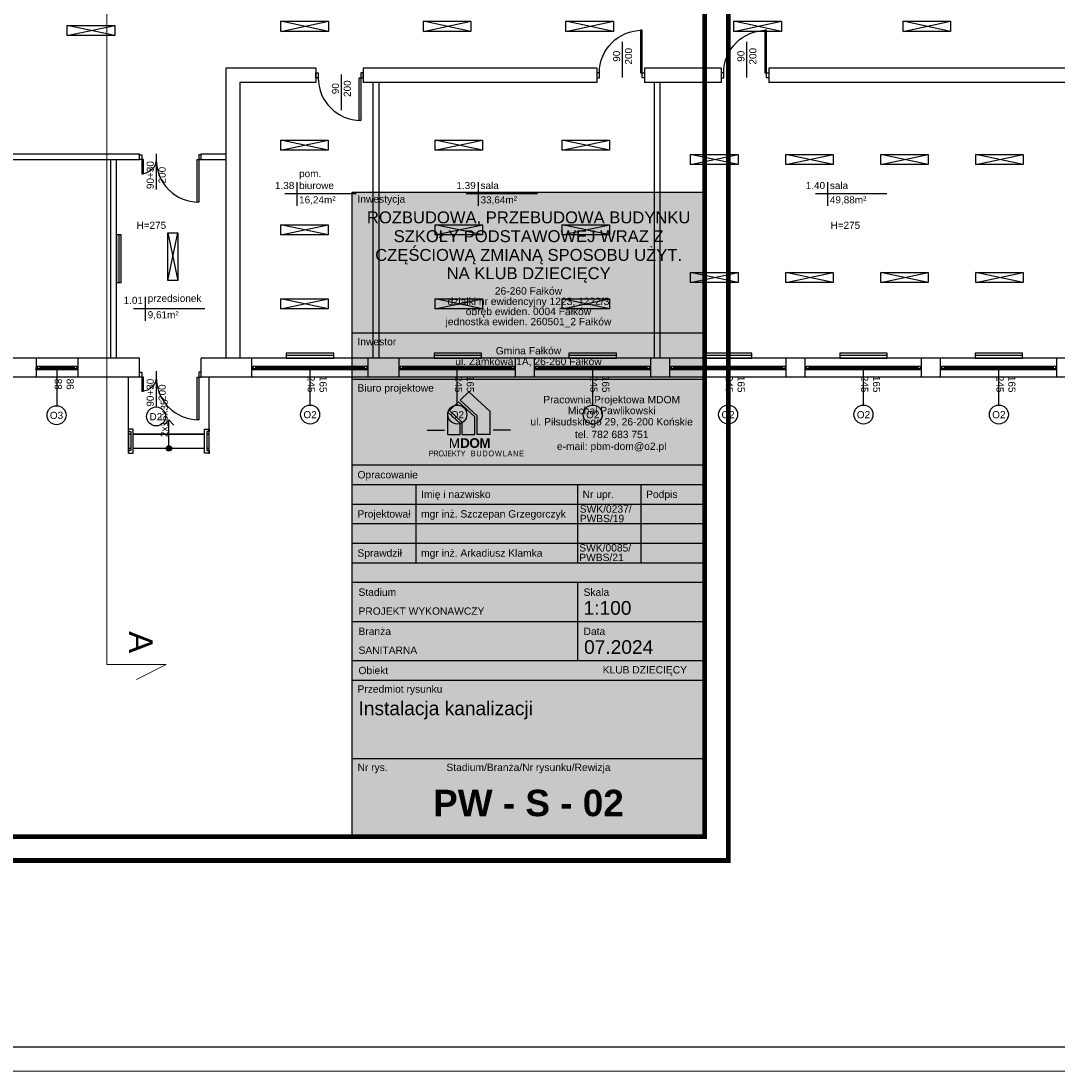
# Model space of a CAD drawing. Header units: millimetres. Extents: x 3698380 to 4312681, y 679670 to 844285.
# Tile 58 of 100: x 3987465 to 4009275, y 766619 to 788721. Entities that reach past the tile are written whole.
import ezdxf
from ezdxf.enums import TextEntityAlignment as Align

# ---------------------------------------------------------------- set-up
doc = ezdxf.new("R2010")
doc.units = ezdxf.units.MM
doc.header["$LTSCALE"] = 10
doc.set_wipeout_variables(frame=1)
doc.linetypes.add('ACAD_ISO03W100', pattern=[30, 12, -18])
for name, color, linetype in [('__INST_opisy', 3, 'Continuous'), ('A_sc_istn', 252, 'Continuous'), ('A_wymiary', 1, 'Continuous'), ('METRYKA', 1, 'Continuous'), ('RAMKA', 5, 'Continuous')]:
    doc.layers.add(name, color=color, linetype=linetype)
doc.layers.add('tabelka', color=7, linetype='Continuous', lineweight=9)
doc.styles.add('ARIAL', font='arial.ttf')
doc.styles.add('ARIAL_BOLD', font='txt')
doc.styles.get("Standard").update_dxf_attribs({"font": 'arial.ttf'})
doc.linetypes.add('TRACKS', pattern='A,0.15,[130,ltypeshp.shx,S=0.25,R=0,X=0,Y=0],0.15', length=0.3)

# ---------------------------------------------------------------- blocks, each defined once
blk = doc.blocks.new('*U463')
at = {"color": 252}
for p, q in [((-16.5, 20), (-21.5, 20)), ((-21.5, 15), (-19, 15)), ((-19, 15), (-19, 17.5)), ((-19, 17.5), (-16.5, 17.5)), ((-14, 17.5), (-19, 17.5)), ((-19, 17.5), (-19, 12.5)), ((-19, 12.5), (-14, 12.5)), ((-16.5, 17.5), (-16.5, 20)), ((61.5, 20), (-16.5, 20)), ((-14, 12.5), (-14, 17.5)), ((59, 17.5), (-14, 17.5)), ((-14, 15), (59, 15)), ((-14, 12.5), (59, 12.5)), ((-14, 12.5), (59, 12.5)), ((64, 17.5), (59, 17.5)), ((59, 17.5), (59, 12.5)), ((59, 12.5), (64, 12.5)), ((66.5, 20), (61.5, 20)), ((61.5, 20), (61.5, 17.5)), ((61.5, 17.5), (64, 17.5)), ((64, 17.5), (64, 15)), ((64, 12.5), (64, 17.5)), ((64, 15), (66.5, 15))]:
    blk.add_line(p, q, dxfattribs=at)
for points in [[(-21.5, 20), (-21.5, 15), (-19, 15)], [(66.5, 20), (66.5, 15), (64, 15)]]:
    blk.add_lwpolyline(points, dxfattribs=at)
blk = doc.blocks.new('*U338')
at = {"color": 252}
blk.add_lwpolyline([(75, 0), (0, 0)], dxfattribs=at)
for tag, p in [('S', (30, 5)), ('H', (30, -20))]:
    blk.add_attdef(tag, text='', height=15, dxfattribs=at).set_placement(p, align=Align.CENTER)
blk = doc.blocks.new('*U462')
at = {"color": 252}
for p, q in [((-95, 20), (-100, 20)), ((-100, 15), (-97.5, 15)), ((-97.5, 15), (-97.5, 17.5)), ((-97.5, 17.5), (-95, 17.5)), ((-92.5, 17.5), (-97.5, 17.5)), ((-97.5, 17.5), (-97.5, 12.5)), ((-97.5, 12.5), (-92.5, 12.5)), ((-95, 17.5), (-95, 20)), ((140, 20), (-95, 20)), ((-92.5, 12.5), (-92.5, 17.5)), ((137.5, 17.5), (-92.5, 17.5)), ((-92.5, 15), (137.5, 15)), ((-92.5, 12.5), (137.5, 12.5)), ((-92.5, 12.5), (137.5, 12.5)), ((142.5, 17.5), (137.5, 17.5)), ((137.5, 17.5), (137.5, 12.5)), ((137.5, 12.5), (142.5, 12.5)), ((145, 20), (140, 20)), ((140, 20), (140, 17.5)), ((140, 17.5), (142.5, 17.5)), ((142.5, 17.5), (142.5, 15)), ((142.5, 12.5), (142.5, 17.5)), ((142.5, 15), (145, 15))]:
    blk.add_line(p, q, dxfattribs=at)
for points in [[(-100, 20), (-100, 15), (-97.5, 15)], [(145, 20), (145, 15), (142.5, 15)]]:
    blk.add_lwpolyline(points, dxfattribs=at)
blk = doc.blocks.new('*U196')
blk.add_arc((0, 0), 900, 0, 90)
blk.add_wipeout([(0, 900), (35, 900), (35, 0), (0, 0)])
blk.add_wipeout([(0, 900), (35, 900), (35, 0), (0, 0)])
blk.add_wipeout([(0, 900), (35, 900), (35, 0), (0, 0)])
for points in [[(35, 900), (35, 0), (0, 0), (0, 900)], [(-50, -100), (0, -100), (0, 0), (-50, 0)]]:
    blk.add_lwpolyline(points, close=True)
blk = doc.blocks.new('*U192')
blk.add_arc((0, 0), 300, 0, 90)
blk.add_wipeout([(0, 300), (35, 300), (35, 0), (0, 0)])
blk.add_wipeout([(0, 300), (35, 300), (35, 0), (0, 0)])
blk.add_wipeout([(0, 300), (35, 300), (35, 0), (0, 0)])
for points in [[(35, 300), (35, 0), (0, 0), (0, 300)], [(-50, -100), (0, -100), (0, 0), (-50, 0)]]:
    blk.add_lwpolyline(points, close=True)
blk = doc.blocks.new('*U259')
at = {"color": 252}
blk.add_lwpolyline([(75, 0), (0, 0)], dxfattribs=at)
for tag, p in [('H', (30, 20)), ('S', (30, -5))]:
    blk.add_attdef(tag, text='', height=15, rotation=180, dxfattribs=at).set_placement(p, align=Align.CENTER)
blk = doc.blocks.new('*U469')
at = {"color": 252}
for points in [[(35, 900), (35, 0), (0, 0), (0, 900)], [(-50, -100), (0, -100), (0, 0), (-50, 0)], [(950, 0), (950, -100), (900, -100), (900, 0)]]:
    blk.add_lwpolyline(points, close=True, dxfattribs=at)
blk.add_arc((0, 0), 900, 0, 90, dxfattribs=at)
blk = doc.blocks.new('*U211')
for points in [[(90, 135), (90, -35), (90, -35), (90, 135)], [(90, 135), (120, 135), (120, -35), (90, -35)]]:
    blk.add_lwpolyline(points, close=True)
for points in [[(80, 135), (85, 135), (85, 130), (125, 130), (125, 135), (130, 135), (130, 125), (80, 125)], [(80, -35), (85, -35), (85, -30), (125, -30), (125, -35), (130, -35), (130, -25), (80, -25)]]:
    blk.add_wipeout(points)
for points in [[(80, 135), (85, 135), (85, 130), (125, 130), (125, 135), (130, 135), (130, 125), (80, 125)], [(80, -35), (85, -35), (85, -30), (125, -30), (125, -35), (130, -35), (130, -25), (80, -25)]]:
    blk.add_lwpolyline(points, close=True)
blk = doc.blocks.new('*U210')
h = blk.add_hatch(color=256)
h.dxf.hatch_style = 1
h.paths.add_polyline_path([(5.6, 0, 1), (-5.6, 0, 1)])
at = {"linetype": 'ACAD_ISO03W100', "lineweight": 15}
for q in [(-49, 10.6), (-49, -10.6)]:
    blk.add_line((-59.6, 0), q, dxfattribs=at)
blk.add_line((-5.6, 0), (-59.6, 0))
at = {"ltscale": 100}
blk.add_circle((0, 0), 5.61, dxfattribs=at)
blk.add_attdef('OPIS_SCHODÓW', text='', height=15, rotation=180).set_placement((-63.1, -10), align=Align.MIDDLE_CENTER)
blk = doc.blocks.new('d')
at = {"color": 252, "lineweight": 9}
for p, q in [((3747510.58, 823353.19), (3747510.58, 775173.19)), ((3747510.58, 775173.19), (3748760.58, 775173.19)), ((3748760.58, 775173.19), (3748135.58, 774858.19))]:
    blk.add_line(p, q, dxfattribs=at)
at = {"layer": 'A_sc_istn', "color": 252}
for points in [[(3746676.94, 788629.38), (3747676.94, 788629.38), (3747676.94, 788417.24), (3746676.94, 788417.24)], [(3751176.86, 788714.65), (3752176.86, 788714.65), (3752176.86, 788502.51), (3751176.86, 788502.51)], [(3754176.86, 788714.65), (3755176.86, 788714.65), (3755176.86, 788502.51), (3754176.86, 788502.51)], [(3757176.86, 788714.65), (3758176.86, 788714.65), (3758176.86, 788502.51), (3757176.86, 788502.51)], [(3760714.1, 788714.65), (3761714.1, 788714.65), (3761714.1, 788502.51), (3760714.1, 788502.51)], [(3764273.83, 788714.65), (3765273.83, 788714.65), (3765273.83, 788502.51), (3764273.83, 788502.51)], [(3751173.69, 786212.49), (3752173.69, 786212.49), (3752173.69, 786000.36), (3751173.69, 786000.36)], [(3754422.73, 786212.49), (3755422.73, 786212.49), (3755422.73, 786000.36), (3754422.73, 786000.36)], [(3757097.04, 786212.49), (3758097.04, 786212.49), (3758097.04, 786000.36), (3757097.04, 786000.36)], [(3759802.71, 785910.68), (3760802.71, 785910.68), (3760802.71, 785698.55), (3759802.71, 785698.55)], [(3761802.71, 785910.68), (3762802.71, 785910.68), (3762802.71, 785698.55), (3761802.71, 785698.55)], [(3763802.71, 785910.68), (3764802.71, 785910.68), (3764802.71, 785698.55), (3763802.71, 785698.55)], [(3765802.71, 785910.68), (3766802.71, 785910.68), (3766802.71, 785698.55), (3765802.71, 785698.55)], [(3751173.69, 784429.54), (3752173.69, 784429.54), (3752173.69, 784217.4), (3751173.69, 784217.4)], [(3754422.73, 784429.54), (3755422.73, 784429.54), (3755422.73, 784217.4), (3754422.73, 784217.4)], [(3757097.04, 784429.54), (3758097.04, 784429.54), (3758097.04, 784217.4), (3757097.04, 784217.4)], [(3747714.74, 784217.02), (3747714.74, 783217.02), (3747814.74, 783217.02), (3747814.74, 784217.02)], [(3749009.27, 784259.88), (3749009.27, 783259.88), (3748797.13, 783259.88), (3748797.13, 784259.88)], [(3759802.71, 783429.63), (3760802.71, 783429.63), (3760802.71, 783217.49), (3759802.71, 783217.49)], [(3761802.71, 783429.63), (3762802.71, 783429.63), (3762802.71, 783217.49), (3761802.71, 783217.49)], [(3763802.71, 783429.63), (3764802.71, 783429.63), (3764802.71, 783217.49), (3763802.71, 783217.49)], [(3765802.71, 783429.63), (3766802.71, 783429.63), (3766802.71, 783217.49), (3765802.71, 783217.49)], [(3751173.69, 782873.34), (3752173.69, 782873.34), (3752173.69, 782661.21), (3751173.69, 782661.21)], [(3754422.73, 782873.34), (3755422.73, 782873.34), (3755422.73, 782661.21), (3754422.73, 782661.21)], [(3757097.04, 782873.34), (3758097.04, 782873.34), (3758097.04, 782661.21), (3757097.04, 782661.21)], [(3752289.74, 781727.02), (3751289.74, 781727.02), (3751289.74, 781627.02), (3752289.74, 781627.02)], [(3755402.07, 781727.02), (3754402.07, 781727.02), (3754402.07, 781627.02), (3755402.07, 781627.02)], [(3758239.74, 781727.02), (3757239.74, 781727.02), (3757239.74, 781627.02), (3758239.74, 781627.02)], [(3761089.74, 781727.02), (3760089.74, 781727.02), (3760089.74, 781627.02), (3761089.74, 781627.02)], [(3763939.74, 781727.02), (3762939.74, 781727.02), (3762939.74, 781627.02), (3763939.74, 781627.02)], [(3766789.74, 781727.02), (3765789.74, 781727.02), (3765789.74, 781627.02), (3766789.74, 781627.02)]]:
    blk.add_lwpolyline(points, close=True, dxfattribs=at)
for points in [[(3746676.94, 788417.24), (3747676.94, 788629.38)], [(3747676.94, 788417.24), (3746676.94, 788629.38)], [(3751176.86, 788502.51), (3752176.86, 788714.65)], [(3752176.86, 788502.51), (3751176.86, 788714.65)], [(3754176.86, 788502.51), (3755176.86, 788714.65)], [(3755176.86, 788502.51), (3754176.86, 788714.65)], [(3757176.86, 788502.51), (3758176.86, 788714.65)], [(3758176.86, 788502.51), (3757176.86, 788714.65)], [(3760714.1, 788502.51), (3761714.1, 788714.65)], [(3761714.1, 788502.51), (3760714.1, 788714.65)], [(3764273.83, 788502.51), (3765273.83, 788714.65)], [(3765273.83, 788502.51), (3764273.83, 788714.65)], [(3751910.63, 787727.02), (3750014.74, 787727.02)], [(3750014.74, 787727.02), (3750014.74, 781627.02)], [(3751910.63, 787727.02), (3751910.63, 787427.02)], [(3757830.63, 787727.02), (3752910.63, 787727.02)], [(3752910.63, 787727.02), (3752910.63, 787427.02)], [(3757830.63, 787727.02), (3757830.63, 787427.02)], [(3760447.71, 787727.02), (3758830.63, 787727.02)], [(3758830.63, 787727.02), (3758830.63, 787427.02)], [(3760447.71, 787727.02), (3760447.71, 787427.02)], [(3767991.27, 787727.02), (3761447.71, 787727.02)], [(3761447.71, 787727.02), (3761447.71, 787427.02)], [(3751910.63, 787427.02), (3750314.74, 787427.02)], [(3750314.74, 787427.02), (3750314.74, 781627.02)], [(3757830.63, 787427.02), (3752910.63, 787427.02)], [(3753114.74, 787427.02), (3753114.74, 781627.02)], [(3753234.74, 787427.02), (3753234.74, 781627.02)], [(3760447.71, 787427.02), (3758830.63, 787427.02)], [(3759034.74, 787427.02), (3759034.74, 781627.02)], [(3759154.74, 787427.02), (3759154.74, 781627.02)], [(3767991.27, 787427.02), (3761447.71, 787427.02)], [(3751173.69, 786000.36), (3752173.69, 786212.49)], [(3752173.69, 786000.36), (3751173.69, 786212.49)], [(3754422.73, 786000.36), (3755422.73, 786212.49)], [(3755422.73, 786000.36), (3754422.73, 786212.49)], [(3757097.04, 786000.36), (3758097.04, 786212.49)], [(3758097.04, 786000.36), (3757097.04, 786212.49)], [(3744414.74, 785927.02), (3746834.74, 785927.02)], [(3746834.74, 785927.02), (3748199.74, 785927.02)], [(3749499.74, 785927.02), (3750014.74, 785927.02)], [(3744414.74, 785807.02), (3746834.74, 785807.02)], [(3746834.74, 785807.02), (3748199.74, 785807.02)], [(3747594.74, 781627.02), (3747594.74, 785807.02)], [(3747714.74, 781627.02), (3747714.74, 785807.02)], [(3749499.74, 785807.02), (3750014.74, 785807.02)], [(3759802.71, 785698.55), (3760802.71, 785910.68)], [(3760802.71, 785698.55), (3759802.71, 785910.68)], [(3761802.71, 785698.55), (3762802.71, 785910.68)], [(3762802.71, 785698.55), (3761802.71, 785910.68)], [(3763802.71, 785698.55), (3764802.71, 785910.68)], [(3764802.71, 785698.55), (3763802.71, 785910.68)], [(3765802.71, 785698.55), (3766802.71, 785910.68)], [(3766802.71, 785698.55), (3765802.71, 785910.68)], [(3751509.63, 785331.66), (3751509.63, 784831.66)], [(3755328.39, 785331.66), (3755328.39, 784831.66)], [(3762683.13, 785331.66), (3762683.13, 784831.66)], [(3776514.74, 785072.02), (3776514.74, 781227.02), (3749499.74, 781227.02)], [(3776114.74, 785072.02), (3776114.74, 781627.02), (3749499.74, 781627.02)], [(3752759.63, 785081.66), (3751259.63, 785081.66)], [(3756578.39, 785081.66), (3755078.39, 785081.66)], [(3763933.13, 785081.66), (3762433.13, 785081.66)], [(3751173.69, 784217.4), (3752173.69, 784429.54)], [(3752173.69, 784217.4), (3751173.69, 784429.54)], [(3754422.73, 784217.4), (3755422.73, 784429.54)], [(3755422.73, 784217.4), (3754422.73, 784429.54)], [(3757097.04, 784217.4), (3758097.04, 784429.54)], [(3758097.04, 784217.4), (3757097.04, 784429.54)], [(3748797.13, 784259.88), (3749009.27, 783259.88)], [(3748797.13, 783259.88), (3749009.27, 784259.88)], [(3759802.71, 783217.49), (3760802.71, 783429.63)], [(3760802.71, 783217.49), (3759802.71, 783429.63)], [(3761802.71, 783217.49), (3762802.71, 783429.63)], [(3762802.71, 783217.49), (3761802.71, 783429.63)], [(3763802.71, 783217.49), (3764802.71, 783429.63)], [(3764802.71, 783217.49), (3763802.71, 783429.63)], [(3765802.71, 783217.49), (3766802.71, 783429.63)], [(3766802.71, 783217.49), (3765802.71, 783429.63)], [(3748322.28, 782912.79), (3748322.28, 782412.79)], [(3751173.69, 782661.21), (3752173.69, 782873.34)], [(3752173.69, 782661.21), (3751173.69, 782873.34)], [(3754422.73, 782661.21), (3755422.73, 782873.34)], [(3755422.73, 782661.21), (3754422.73, 782873.34)], [(3757097.04, 782661.21), (3758097.04, 782873.34)], [(3758097.04, 782661.21), (3757097.04, 782873.34)], [(3749572.28, 782662.79), (3748072.28, 782662.79)], [(3748199.74, 781627.02), (3730709.74, 781627.02)], [(3746024.74, 781627.02), (3746024.74, 781227.02)], [(3746904.74, 781627.02), (3746904.74, 781227.02)], [(3748199.74, 781227.02), (3748199.74, 781627.02)], [(3749499.74, 781227.02), (3749499.74, 781627.02)], [(3750564.74, 781227.02), (3750564.74, 781627.02)], [(3753014.74, 781227.02), (3753014.74, 781627.02)], [(3753664.74, 781227.02), (3753664.74, 781627.02)], [(3756114.74, 781227.02), (3756114.74, 781627.02)], [(3756514.74, 781227.02), (3756514.74, 781627.02)], [(3758964.74, 781227.02), (3758964.74, 781627.02)], [(3759364.74, 781227.02), (3759364.74, 781627.02)], [(3761814.74, 781227.02), (3761814.74, 781627.02)], [(3762214.74, 781227.02), (3762214.74, 781627.02)], [(3764664.74, 781227.02), (3764664.74, 781627.02)], [(3765064.74, 781227.02), (3765064.74, 781627.02)], [(3767514.74, 781227.02), (3767514.74, 781627.02)], [(3748199.74, 781227.02), (3730709.74, 781227.02)]]:
    blk.add_lwpolyline(points, dxfattribs=at)
at = {"layer": 'A_sc_istn', "color": 252, "linetype": 'TRACKS', "ltscale": 20}
for points in [[(3747764.74, 784217.02), (3747764.74, 783217.02)], [(3752289.74, 781677.02), (3751289.74, 781677.02)], [(3755402.07, 781677.02), (3754402.07, 781677.02)], [(3758239.74, 781677.02), (3757239.74, 781677.02)], [(3761089.74, 781677.02), (3760089.74, 781677.02)], [(3763939.74, 781677.02), (3762939.74, 781677.02)], [(3766789.74, 781677.02), (3765789.74, 781677.02)]]:
    blk.add_lwpolyline(points, dxfattribs=at)
at = {"layer": 'A_sc_istn', "color": 252}
for centre in [(3746453.11, 780423.26), (3751791.05, 780437.26), (3754891.05, 780437.26), (3757741.05, 780437.26), (3760591.05, 780437.26), (3763441.05, 780437.26), (3766291.05, 780437.26)]:
    blk.add_circle(centre, 200, dxfattribs=at)
at = {"layer": 'A_sc_istn', "color": 252, "xscale": -1}
for p in [(3758780.63, 787627.02), (3761397.71, 787627.02)]:
    blk.add_blockref('*U469', p, dxfattribs=at)
at = {"layer": 'A_sc_istn', "color": 252, "linetype": 'ACAD_ISO03W100', "xscale": 10, "yscale": 10, "zscale": 10, "rotation": 270}
for p in [(3758369.34, 788279.2), (3760986.42, 788279.2), (3752449.34, 787596.69)]:
    blk.add_blockref('*U259', p, dxfattribs=at).add_auto_attribs({'S': '90', 'H': '200'})
at = {"layer": 'A_sc_istn', "color": 252, "rotation": 180}
blk.add_blockref('*U469', (3752860.63, 787527.02), dxfattribs=at)
at = {"layer": 'A_sc_istn', "color": 252, "xscale": -10, "yscale": 10, "zscale": 10}
for name, p, rotation in [('*U463', (3746239.74, 781576.99), 180), ('*U462', (3751564.74, 781576.99), 180), ('*U462', (3754664.74, 781576.99), 180), ('*U462', (3757514.74, 781576.99), 180), ('*U462', (3760364.74, 781576.99), 180), ('*U462', (3763214.74, 781576.99), 180), ('*U462', (3766064.74, 781576.99), 180), ('*U211', (3749319.25, 780927.02), 90)]:
    blk.add_blockref(name, p, dxfattribs=dict(at, rotation=rotation))
at = {"layer": 'A_sc_istn', "color": 252, "linetype": 'ACAD_ISO03W100'}
ref = blk.add_blockref('*U338', (3746464.74, 781377), dxfattribs=dict(at, xscale=-10, yscale=10, zscale=10, rotation=90))
ref.add_attrib('S', '88', dxfattribs={"layer": '0', "color": 252, "height": 150, "rotation": 270}).set_placement((3746414.74, 781077), align=Align.CENTER)
ref.add_attrib('H', '86', dxfattribs={"layer": '0', "color": 252, "height": 150, "rotation": 270}).set_placement((3746664.74, 781077), align=Align.CENTER)
ref = blk.add_blockref('*U338', (3751789.74, 781377), dxfattribs=dict(at, xscale=-10, yscale=10, zscale=10, rotation=90))
ref.add_attrib('S', '245', dxfattribs={"layer": '0', "color": 252, "height": 150, "rotation": 270}).set_placement((3751739.74, 781077), align=Align.CENTER)
ref.add_attrib('H', '165', dxfattribs={"layer": '0', "color": 252, "height": 150, "rotation": 270}).set_placement((3751989.74, 781077), align=Align.CENTER)
ref = blk.add_blockref('*U338', (3754889.74, 781377), dxfattribs=dict(at, xscale=-10, yscale=10, zscale=10, rotation=90))
ref.add_attrib('S', '245', dxfattribs={"layer": '0', "color": 252, "height": 150, "rotation": 270}).set_placement((3754839.74, 781077), align=Align.CENTER)
ref.add_attrib('H', '165', dxfattribs={"layer": '0', "color": 252, "height": 150, "rotation": 270}).set_placement((3755089.74, 781077), align=Align.CENTER)
ref = blk.add_blockref('*U338', (3757739.74, 781377), dxfattribs=dict(at, xscale=-10, yscale=10, zscale=10, rotation=90))
ref.add_attrib('S', '245', dxfattribs={"layer": '0', "color": 252, "height": 150, "rotation": 270}).set_placement((3757689.74, 781077), align=Align.CENTER)
ref.add_attrib('H', '165', dxfattribs={"layer": '0', "color": 252, "height": 150, "rotation": 270}).set_placement((3757939.74, 781077), align=Align.CENTER)
ref = blk.add_blockref('*U338', (3760589.74, 781377), dxfattribs=dict(at, xscale=-10, yscale=10, zscale=10, rotation=90))
ref.add_attrib('S', '245', dxfattribs={"layer": '0', "color": 252, "height": 150, "rotation": 270}).set_placement((3760539.74, 781077), align=Align.CENTER)
ref.add_attrib('H', '165', dxfattribs={"layer": '0', "color": 252, "height": 150, "rotation": 270}).set_placement((3760789.74, 781077), align=Align.CENTER)
ref = blk.add_blockref('*U338', (3763439.74, 781377), dxfattribs=dict(at, xscale=-10, yscale=10, zscale=10, rotation=90))
ref.add_attrib('S', '245', dxfattribs={"layer": '0', "color": 252, "height": 150, "rotation": 270}).set_placement((3763389.74, 781077), align=Align.CENTER)
ref.add_attrib('H', '165', dxfattribs={"layer": '0', "color": 252, "height": 150, "rotation": 270}).set_placement((3763639.74, 781077), align=Align.CENTER)
ref = blk.add_blockref('*U338', (3766289.74, 781377), dxfattribs=dict(at, xscale=-10, yscale=10, zscale=10, rotation=90))
ref.add_attrib('S', '245', dxfattribs={"layer": '0', "color": 252, "height": 150, "rotation": 270}).set_placement((3766239.74, 781077), align=Align.CENTER)
ref.add_attrib('H', '165', dxfattribs={"layer": '0', "color": 252, "height": 150, "rotation": 270}).set_placement((3766489.74, 781077), align=Align.CENTER)
at = {"color": 252, "lineweight": 9, "insert": (3748476.27, 775878.19), "char_height": 500, "attachment_point": 1, "rotation": 270}
blk.add_mtext_dynamic_manual_height_columns('A', width=152.5, gutter_width=1, heights=[0], dxfattribs=at)
at = {"layer": 'A_sc_istn', "color": 252}
for s, width, insert, char_height, attachment_point in [('{\\H0.5x;pom. biurowe}', 232.5953, (3751559.63, 785181.66), 300, 7), ('{\\H0.5x;1.38}', 232.5953, (3751459.63, 785181.66), 300, 9), ('{\\H0.5x;1.39}', 232.5953, (3755278.39, 785181.66), 300, 9), ('{\\H0.5x;sala}', 232.5953, (3755378.39, 785181.66), 300, 7), ('{\\H0.5x;1.40}', 232.5953, (3762633.13, 785181.66), 300, 9), ('{\\H0.5x;sala}', 232.5953, (3762733.13, 785181.66), 300, 7), ('{\\H0.5x;16,24m²}', 232.5953, (3751559.63, 785031.66), 300, 1), ('{\\H0.5x;33,64m²}', 232.5953, (3755378.39, 785031.66), 300, 1), ('{\\H0.5x;49,88m²}', 232.5953, (3762733.13, 785031.66), 300, 1), ('H=275', 129.7048, (3748448.53, 784419.4), 150, 5), ('H=275', 129.7048, (3763059.52, 784419.4), 150, 5), ('{\\H0.5x;1.01}', 232.5953, (3748272.28, 782762.79), 300, 9), ('{\\H0.5x;przedsionek}', 232.5953, (3748372.28, 782762.79), 300, 7), ('{\\H0.5x;9,61m²}', 232.5953, (3748372.28, 782612.79), 300, 1), ('{\\H0.5x;O3}', 232.5953, (3746313.4, 780343.3), 300, 7), ('{\\H0.5x;O2}', 232.5953, (3751651.34, 780357.3), 300, 7), ('{\\H0.5x;O2}', 232.5953, (3754751.34, 780357.3), 300, 7), ('{\\H0.5x;O2}', 232.5953, (3757601.34, 780357.3), 300, 7), ('{\\H0.5x;O2}', 232.5953, (3760451.34, 780357.3), 300, 7), ('{\\H0.5x;O2}', 232.5953, (3763301.34, 780357.3), 300, 7), ('{\\H0.5x;O2}', 232.5953, (3766151.34, 780357.3), 300, 7)]:
    blk.add_mtext_dynamic_manual_height_columns(s, width=width, gutter_width=12.5, heights=[0], dxfattribs=dict(at, insert=insert, char_height=char_height, attachment_point=attachment_point))
for points in [[(3747969.25, 779627.02), (3747969.25, 781227.02)], [(3749669.25, 779608.51), (3749669.25, 781227.02)]]:
    blk.add_lwpolyline(points, dxfattribs=at)
at = {"layer": 'A_sc_istn', "color": 252, "rotation": 180}
for p in [(3749449.74, 785807.02), (3749449.74, 781227.02)]:
    blk.add_blockref('*U196', p, dxfattribs=at)
at = {"layer": 'A_sc_istn', "color": 252}
blk.add_lwpolyline([(3749499.74, 785807.02), (3749499.74, 785927.02)], dxfattribs=at)
blk.add_circle((3748549.74, 780397.02), 200, dxfattribs=at)
at = {"layer": 'A_sc_istn', "color": 252, "xscale": -1, "rotation": 180}
for p in [(3748249.74, 785807.02), (3748249.74, 781227.02)]:
    blk.add_blockref('*U192', p, dxfattribs=at)
at = {"layer": 'A_sc_istn', "color": 252, "xscale": 10, "yscale": 10, "zscale": 10, "rotation": 270}
blk.add_blockref('*U210', (3748819.25, 779727.02), dxfattribs=at).add_auto_attribs({'OPIS_SCHODÓW': '2x15x35'})
at = {"layer": 'A_sc_istn', "color": 252, "insert": (3748410.03, 780317.06), "char_height": 300, "attachment_point": 7}
blk.add_mtext_dynamic_manual_height_columns('{\\H0.5x;D2}', width=232.5953, gutter_width=12.5, heights=[0], dxfattribs=at)
at = {"layer": 'A_sc_istn', "color": 252}
blk.add_lwpolyline([(3748199.74, 785807.02), (3748199.74, 785927.02)], dxfattribs=at)
at = {"layer": 'A_sc_istn', "color": 252, "xscale": 10, "yscale": 10, "zscale": 10, "rotation": 90}
for p in [(3748549.74, 785177.02), (3748549.74, 780597.02)]:
    blk.add_blockref('*U338', p, dxfattribs=at).add_auto_attribs({'S': '90+30', 'H': '200'})

msp = doc.modelspace()

# ---------------------------------------------------------------- linework, layer by layer
at = {"layer": 'METRYKA', "color": 3}
msp.add_line((3994440, 773198), (4001856, 773198), dxfattribs=at)

# ---------------------------------------------------------------- block references
at = {"layer": 'A_wymiary'}
msp.add_blockref('d', (241760, 0), dxfattribs=at)

# ---------------------------------------------------------------- texts
at = {"layer": 'METRYKA', "color": 3, "style": 'ARIAL'}
for s, height, p in [('Instalacja kanalizacji', 288.4, (3994570, 774109)), ('Nr rys.', 154.5, (3994549, 772934))]:
    msp.add_text(s, height=height, dxfattribs=at).set_placement(p)
at = {"layer": 'METRYKA', "color": 3}
for s, height, style, p in [('Stadium/Branża/Nr rysunku/Rewizja', 154.5, 'ARIAL', (3998148, 772934)), ('PW - S - 02', 556.2, 'ARIAL_BOLD', (3998148, 771983))]:
    msp.add_text(s, height=height, dxfattribs=dict(at, style=style)).set_placement(p, align=Align.CENTER)

# ---------------------------------------------------------------- next in the draw order: hatches: boundary and pattern name
h = msp.add_hatch(color=3)
h.dxf.hatch_style = 1
h.paths.add_polyline_path([(3997342, 780498), (3996893, 780915), (3996709, 780738), (3997065, 780408), (3997065, 780015), (3997342, 780015)])
h = msp.add_hatch(color=3)
h.dxf.hatch_style = 1
h.paths.add_polyline_path([(3997019, 780388), (3996676, 780707), (3996484, 780523), (3996754, 780272), (3996754, 780015), (3997019, 780015)])
h = msp.add_hatch(color=3)
h.dxf.hatch_style = 1
h.paths.add_polyline_path([(3996708, 780252), (3996453, 780489), (3996453, 780015), (3996708, 780015)])
at = {"layer": '__INST_opisy', "ltscale": 2, "true_color": 0xf7f7f7}
h = msp.add_hatch(color=7, dxfattribs=at)
h.dxf.hatch_style = 1
h.paths.add_polyline_path([(3994440, 785120), (4001856, 785120), (4001856, 771550), (3994440, 771550)])

# ---------------------------------------------------------------- next in the draw order: linework, layer by layer
at = {"color": 3}
for p, q in [((3996709, 780738), (3996893, 780915)), ((3997342, 780498), (3996893, 780915)), ((3997065, 780408), (3996709, 780738)), ((3996453, 780489), (3996708, 780252)), ((3996453, 780015), (3996453, 780489)), ((3997065, 780015), (3997065, 780408)), ((3997342, 780015), (3997342, 780498)), ((3997342, 780015), (3997065, 780015))]:
    msp.add_line(p, q, dxfattribs=at)
for points in [[(3996754, 780015), (3997019, 780015), (3997019, 780388), (3996676, 780707), (3996484, 780523)], [(3996754, 780015), (3996754, 780272), (3996484, 780523)], [(3996708, 780015), (3996708, 780252)], [(3996015, 780107), (3996383, 780107)], [(3996453, 780015), (3996708, 780015)], [(3997771, 780107), (3997403, 780107)]]:
    msp.add_lwpolyline(points, dxfattribs=at)
at = {"layer": '__INST_opisy', "ltscale": 2, "const_width": 100}
msp.add_lwpolyline([(3960356, 800750), (4002356, 800750), (4002356, 771050), (3960356, 771050), (3960356, 800750)], dxfattribs=at)
msp.add_lwpolyline([(3960856, 800250), (4001856, 800250), (4001856, 771550), (3960856, 771550)], close=True, dxfattribs=at)
at = {"layer": '__INST_opisy', "ltscale": 2}
msp.add_lwpolyline([(3994440, 785120), (4001856, 785120), (4001856, 771550), (3994440, 771550)], close=True, dxfattribs=at)
at = {"layer": 'DEFPOINTS'}
msp.add_lwpolyline([(3935140, 767119), (3935140, 825519), (4024140, 825519), (4024140, 767119)], close=True, dxfattribs=at)
at = {"layer": 'METRYKA', "color": 3}
for p, q in [((3994440, 782159), (4001856, 782159)), ((3994440, 781184), (4001856, 781184)), ((3994440, 779378), (4001856, 779378)), ((3994440, 778966), (4001856, 778966)), ((3995779, 778966), (3995779, 777318)), ((3999178, 778966), (3999178, 777318)), ((4000517, 778966), (4000517, 777318)), ((3994440, 778554), (4001856, 778554)), ((3994440, 778142), (4001856, 778142)), ((3994440, 777730), (4001856, 777730)), ((3994440, 777318), (4001856, 777318)), ((3994543, 777318), (4001753, 777318)), ((3994440, 776906), (4001856, 776906)), ((3999178, 776906), (3999178, 775258)), ((3994440, 776082), (4001856, 776082)), ((3999178, 776082), (4001341, 776082)), ((3994440, 775258), (4001856, 775258)), ((3994440, 774846), (4001856, 774846))]:
    msp.add_line(p, q, dxfattribs=at)
at = {"layer": 'RAMKA', "color": 3, "ltscale": 0.5}
msp.add_lwpolyline([(3994440, 771550), (3994440, 785120), (4001856, 785120), (4001856, 771550)], close=True, dxfattribs=at)
msp.add_lwpolyline([(3994440, 771550), (3994440, 785120), (4001856, 785120), (4001856, 771550)], close=True, dxfattribs=at)
at = {"layer": 'tabelka'}
for points in [[(3934640, 766619), (3934640, 826019), (4024640, 826019), (4024640, 766619)], [(3937140, 767119), (3937140, 825519), (4024140, 825519), (4024140, 767119)]]:
    msp.add_lwpolyline(points, close=True, dxfattribs=at)

# ---------------------------------------------------------------- next in the draw order: texts
at = {"color": 3, "attachment_point": 1}
for s, width, insert, char_height in [('\\pt1019.69604;M{\\fArial|b1|i0|c238|p34;\\T0.95;DOM}', 177.99, (3996470, 779939), 203.94), ('\\pt611.81762;{\\fArial Narrow|b0|i0|c238|p34;\\T0.95;PROJEKTY\\T0.75;  \\T1; \\T1.15;BUDOWLANE}', 2398.14, (3996051, 779679), 122.36)]:
    msp.add_mtext_dynamic_manual_height_columns(s, width=width, gutter_width=12.5, heights=[0], dxfattribs=dict(at, insert=insert, char_height=char_height))
at = {"layer": 'METRYKA', "color": 3, "style": 'ARIAL'}
for s, height, p in [('Inwestycja', 154.5, (3994547, 784896)), ('Inwestor', 154.5, (3994549, 781895)), ('Biuro projektowe', 154.5, (3994549, 780920)), ('Opracowanie', 154.5, (3994549, 779093)), ('Imię i nazwisko', 154.5, (3995888, 778681)), ('Nr upr.', 154.5, (3999287, 778681)), ('Podpis', 154.5, (4000626, 778681)), ('Projektował', 154.5, (3994549, 778269)), ('mgr inż. Szczepan Grzegorczyk', 154.5, (3995888, 778269)), ('SWK/0237/', 154.5, (3999228, 778372)), ('PWBS/19', 154.5, (3999228, 778172)), ('Sprawdził', 154.5, (3994549, 777445)), ('mgr inż. Arkadiusz Klamka', 154.5, (3995888, 777445)), ('SWK/0085/', 154.5, (3999218, 777554)), ('PWBS/21', 154.5, (3999218, 777353)), ('Stadium', 154.5, (3994570, 776621)), ('Skala', 154.5, (3999308, 776621)), ('1:100', 288.4, (3999308, 776223)), ('PROJEKT WYKONAWCZY', 154.5, (3994570, 776223)), ('Branża', 154.5, (3994570, 775797)), ('Data', 154.5, (3999308, 775797)), ('SANITARNA', 154.5, (3994570, 775399)), ('07.2024', 288.4, (3999319, 775399)), ('Obiekt', 154.5, (3994570, 774973)), ('Przedmiot rysunku', 154.5, (3994549, 774582))]:
    msp.add_text(s, height=height, dxfattribs=at).set_placement(p)
for s, height, p in [('ROZBUDOWA, PRZEBUDOWA BUDYNKU', 250, (3998152, 784462)), ('SZKOŁY PODSTAWOWEJ WRAZ Z', 250, (3998152, 784067)), ('CZĘŚCIOWĄ ZMIANĄ SPOSOBU UŻYT.', 250, (3998152, 783672)), ('NA KLUB DZIECIĘCY', 250, (3998152, 783287)), ('26-260 Fałków', 154.5, (3998148, 782962)), ('działki nr ewidencyjny 1223, 1222/3', 154.5, (3998148, 782743)), ('obręb ewiden. 0004 Fałków', 154.5, (3998148, 782530)), ('jednostka ewiden. 260501_2 Fałków', 154.5, (3998148, 782317)), ('Gmina Fałków', 154.5, (3998148, 781703)), ('ul. Zamkowa 1A, 26-260 Fałków', 154.5, (3998148, 781477)), ('Pracownia Projektowa MDOM', 154.5, (3999900, 780675)), ('Michał Pawlikowski', 154.5, (3999900, 780445)), ('ul. Piłsudskiego 29, 26-200 Końskie', 154.5, (3999900, 780208)), ('tel. 782 683 751', 154.5, (3999900, 779941)), ('e-mail: pbm-dom@o2.pl', 154.5, (3999900, 779692))]:
    msp.add_text(s, height=height, dxfattribs=at).set_placement(p, align=Align.CENTER)
msp.add_text('KLUB DZIECIĘCY', height=154.5, dxfattribs=at).set_placement((4001485, 774987), align=Align.RIGHT)

doc.saveas('drawing.dxf')
